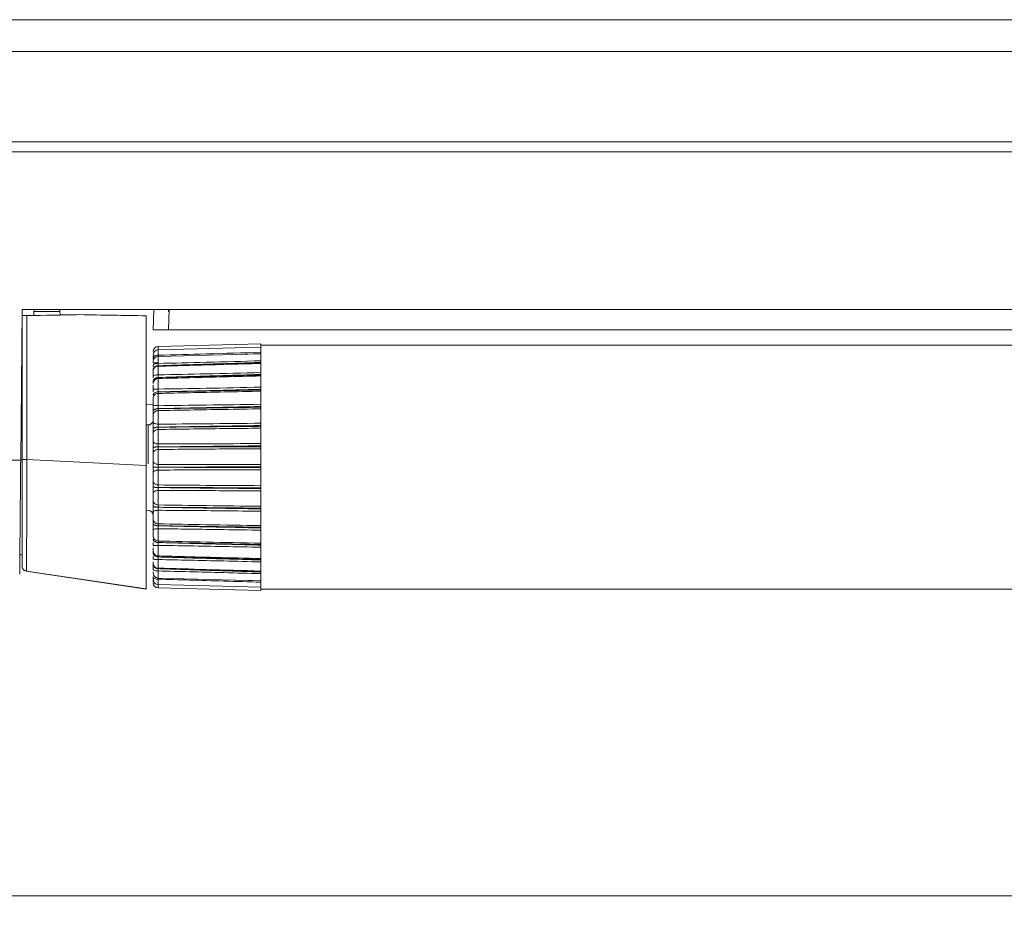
# Model space of a CAD drawing. Header units: millimetres. Extents: x 54 to 738, y 201 to 591.
# Tile 2 of 22: x 176 to 272, y 201 to 290. Entities that reach past the tile are written whole.
import ezdxf

# ---------------------------------------------------------------- set-up
doc = ezdxf.new("R2010")
doc.units = ezdxf.units.MM
doc.header["$LTSCALE"] = 3
doc.styles.add('SLDTEXTSTYLE0', font='TXT', dxfattribs={"width": 0.605})
doc.dimstyles.new('SLDDIMSTYLE4', dxfattribs={"dimtxt": 7.704956, "dimasz": 12, "dimexe": 0, "dimexo": 0.0625, "dimgap": 1.926239, "dimtad": 1, "dimdec": 0, "dimrnd": 1e-09, "dimzin": 12, "dimdsep": 46, "dimtxsty": 'SLDTEXTSTYLE0', "dimsah": 1, "dimcen": 0.09, "dimadec": 0, "dimazin": 3, "dimtfac": 1, "dimtofl": 0, "dimtmove": 0, "dimatfit": 3, "dimfxl": 1, "dimfrac": 2, "dimtolj": 1, "dimtzin": 12, "dimarcsym": 0})

# ---------------------------------------------------------------- blocks, each defined once
blk = doc.blocks.new('*D7')
at = {"color": 7, "linetype": 'Continuous', "lineweight": 0}
for p, q in [((552.367, 275.357), (552.367, 201.221)), ((104.392, 274.357), (104.392, 201.221)), ((104.392, 204.221), (552.367, 204.221))]:
    blk.add_line(p, q, dxfattribs=at)
for points in [[(104.392, 204.221), (116.392, 201.971), (116.392, 206.471)], [(552.367, 204.221), (540.367, 206.471), (540.367, 201.971)]]:
    blk.add_solid(points, dxfattribs=at)
at = {"color": 7, "linetype": 'Continuous', "lineweight": 0, "insert": (318.289, 214.453, 0.251), "char_height": 7.9375, "attachment_point": 1, "style": 'SLDTEXTSTYLE0'}
blk.add_mtext('448', dxfattribs=at)

msp = doc.modelspace()

# ---------------------------------------------------------------- linework, layer by layer
at = {"color": 7, "linetype": 'Continuous', "lineweight": 0}
for p, q in [((109.558, 290.357), (547.194, 290.357)), ((547.152, 287.215), (109.599, 287.215)), ((547.37, 278.357), (109.381, 278.357)), ((109.383, 277.357), (547.369, 277.357)), ((175.876, 261.857), (175.747, 247.056)), ((490.876, 261.857), (175.876, 261.857)), ((175.886, 261.257), (175.876, 261.857)), ((177.054, 261.677), (177.047, 261.278)), ((177.054, 261.677), (177.061, 261.857)), ((179.612, 261.677), (177.054, 261.677)), ((179.612, 261.677), (179.606, 261.857)), ((179.625, 261.323), (179.612, 261.677)), ((188.846, 261.857), (188.776, 259.857)), ((190.27, 261.857), (190.276, 261.677)), ((190.346, 261.857), (190.276, 259.857)), ((190.276, 261.857), (190.276, 261.677)), ((190.339, 261.677), (190.276, 261.677)), ((175.876, 261.257), (175.876, 247.132)), ((177.047, 261.278), (176.354, 261.266)), ((176.36, 247.123), (176.354, 261.266)), ((181.237, 261.351), (179.625, 261.323)), ((188.076, 246.529), (188.076, 261.243)), ((190.276, 259.857), (188.776, 259.857)), ((323.376, 259.857), (190.276, 259.857)), ((199.376, 258.493), (189.263, 258.228)), ((199.376, 258.163), (189.263, 257.898)), ((199.376, 258.232), (199.376, 258.493)), ((467.376, 258.357), (199.376, 258.357)), ((199.376, 258.232), (199.376, 258.163)), ((199.376, 257.753), (199.376, 258.163)), ((199.376, 257.753), (199.376, 257.503)), ((188.808, 257.368), (188.776, 257.186)), ((188.808, 257.368), (188.776, 257.186)), ((188.776, 256.987), (188.776, 257.13)), ((188.782, 256.683), (188.776, 256.647)), ((199.376, 257.513), (189.263, 257.248)), ((199.376, 257.525), (197.846, 257.473)), ((199.376, 256.927), (199.376, 257.513)), ((199.376, 256.927), (199.376, 256.562)), ((188.776, 256.234), (188.776, 256.398)), ((199.376, 256.563), (189.263, 256.298)), ((199.376, 255.78), (199.376, 256.562)), ((199.376, 255.78), (199.376, 255.31)), ((188.776, 255.133), (188.776, 255.361)), ((188.784, 254.873), (188.785, 254.72)), ((189.263, 255.077), (189.263, 254.038)), ((199.376, 254.346), (199.376, 255.31)), ((188.776, 253.774), (188.776, 254.051)), ((199.376, 254.346), (199.376, 253.787)), ((199.376, 252.67), (199.376, 253.787)), ((189.263, 253.61), (189.263, 252.407)), ((188.776, 252.55), (188.076, 252.538)), ((189.263, 251.924), (189.263, 250.592)), ((199.376, 252.67), (199.376, 252.038)), ((199.376, 250.802), (199.376, 252.038)), ((199.376, 250.802), (199.376, 250.116)), ((188.285, 250.525), (188.076, 250.522)), ((189.263, 250.068), (189.263, 248.649)), ((199.376, 248.799), (199.376, 250.116)), ((189.263, 248.099), (189.263, 246.636)), ((199.376, 248.799), (199.376, 248.08)), ((199.376, 246.722), (199.376, 248.08)), ((188.076, 246.529), (176.36, 247.123)), ((189.263, 244.614), (189.263, 246.077)), ((199.376, 246.722), (199.376, 245.991)), ((199.376, 244.634), (199.376, 245.991)), ((189.263, 244.064), (189.263, 242.646)), ((199.376, 244.634), (199.376, 243.914)), ((199.376, 242.598), (199.376, 243.914)), ((188.076, 242.119), (188.285, 242.115)), ((189.263, 242.121), (189.263, 240.79)), ((199.376, 242.598), (199.376, 241.911)), ((199.376, 240.676), (199.376, 241.911)), ((189.263, 240.306), (189.263, 239.103)), ((199.376, 240.676), (199.376, 240.043)), ((199.376, 238.927), (199.376, 240.043)), ((188.776, 238.662), (188.776, 238.942)), ((189.263, 238.675), (189.263, 237.637)), ((199.376, 238.927), (199.376, 238.367)), ((199.376, 237.403), (199.376, 238.367)), ((175.666, 237.757), (175.876, 237.757)), ((188.776, 237.352), (188.776, 237.583)), ((188.785, 237.994), (188.784, 237.84)), ((199.376, 237.403), (199.376, 236.934)), ((189.263, 236.415), (199.376, 236.15)), ((190.045, 236.361), (199.376, 236.098)), ((199.376, 236.152), (199.376, 236.934)), ((176.301, 236.147), (188.076, 234.357)), ((188.076, 234.402), (176.302, 236.149)), ((188.776, 236.001), (188.776, 235.967)), ((188.776, 235.527), (188.808, 235.346)), ((188.776, 235.527), (188.808, 235.346)), ((189.263, 235.465), (199.376, 235.2)), ((199.376, 236.152), (199.376, 235.787)), ((199.376, 235.2), (199.376, 235.787)), ((188.783, 235.206), (188.784, 235.083)), ((189.263, 234.815), (199.376, 234.551)), ((189.263, 234.485), (199.376, 234.221)), ((197.846, 235.24), (199.376, 235.188)), ((199.376, 235.211), (199.376, 234.961)), ((199.376, 234.551), (199.376, 234.961)), ((199.376, 234.551), (199.376, 234.481)), ((199.376, 234.221), (199.376, 234.481)), ((199.376, 234.357), (467.376, 234.357))]:
    msp.add_line(p, q, dxfattribs=at)
at = {"color": 18, "linetype": 'Continuous', "lineweight": 0}
for p, q in [((189.263, 258.228), (189.263, 257.898)), ((189.263, 257.898), (189.263, 257.369)), ((189.263, 257.248), (189.263, 256.557)), ((189.263, 256.298), (189.263, 255.436)), ((188.285, 246.678), (188.285, 250.525)), ((188.776, 238.087), (188.776, 238.136)), ((189.263, 237.278), (189.263, 236.415)), ((189.263, 236.156), (189.263, 235.465)), ((189.263, 235.345), (189.263, 234.815)), ((189.263, 234.815), (189.263, 234.485))]:
    msp.add_line(p, q, dxfattribs=at)
at = {"color": 7, "linetype": 'Continuous', "lineweight": 0}
for centre, start, end in [((189.276, 257.728), 91.50001, 180), ((189.276, 257.398), 91.50001, 180), ((189.276, 256.748), 91.50001, 180), ((189.276, 255.798), 91.50001, 180), ((188.276, 241.615), 0, 89), ((189.276, 236.915), 180, 268.49999), ((189.276, 235.965), 180, 268.49999), ((189.276, 235.315), 180, 268.49999), ((189.276, 234.985), 180, 268.49999)]:
    msp.add_arc(centre, 0.5, start, end, dxfattribs=at)
msp.add_ellipse((-77.108, 246.357), major_axis=(728.903, 0), ratio=0.015117, start_param=1.19664, end_param=1.197408, dxfattribs=at)
for points, knots in [([(176.354, 261.266), (176.297, 261.264), (176.235, 261.263), (176.117, 261.261), (176.061, 261.26), (175.968, 261.259), (175.932, 261.259), (175.886, 261.258), (175.876, 261.258), (175.876, 261.257)], [0, 0, 0, 0, 0.25, 0.25, 0.5, 0.5, 0.75, 0.75, 1, 1, 1, 1]), ([(189.263, 257.369), (190.838, 257.412), (194.209, 257.505), (197.58, 257.606), (199.376, 257.659)], [0, 0, 0, 0, 0.467255, 1, 1, 1, 1]), ([(188.776, 257.13), (188.776, 257.192), (188.828, 257.253), (189.008, 257.341), (189.134, 257.367), (189.263, 257.369)], [0, 0, 0, 0, 0.5, 0.5, 1, 1, 1, 1]), ([(188.776, 256.747), (188.776, 256.747), (188.776, 256.745), (188.776, 256.724), (188.776, 256.713)], [0, 0, 0, 0, 0.465572, 1, 1, 1, 1]), ([(199.376, 256.658), (198.546, 256.63), (196.867, 256.575), (194.751, 256.509), (193.058, 256.455), (191.699, 256.41), (190.442, 256.368), (189.593, 256.341), (189.258, 256.331)], [0, 0, 0, 0, 0.246137, 0.497752, 0.627413, 0.748312, 0.900649, 1, 1, 1, 1]), ([(189.258, 256.331), (189.594, 256.34), (190.442, 256.365), (191.699, 256.399), (193.057, 256.436), (194.87, 256.488), (196.986, 256.55), (198.665, 256.596), (199.376, 256.615)], [0, 0, 0, 0, 0.099375, 0.251688, 0.37256, 0.502248, 0.789161, 1, 1, 1, 1]), ([(189.263, 256.557), (190.838, 256.596), (194.209, 256.679), (197.58, 256.772), (199.376, 256.821)], [0, 0, 0, 0, 0.467255, 1, 1, 1, 1]), ([(188.776, 256.398), (188.776, 256.439), (188.828, 256.48), (189.008, 256.539), (189.134, 256.556), (189.263, 256.557)], [0, 0, 0, 0, 0.5, 0.5, 1, 1, 1, 1]), ([(188.776, 255.899), (188.777, 255.919), (188.779, 255.961), (188.795, 256.021), (188.82, 256.078), (188.852, 256.13), (188.891, 256.175), (188.933, 256.214), (188.976, 256.245), (189.019, 256.27), (189.061, 256.29), (189.1, 256.304), (189.136, 256.314), (189.168, 256.321), (189.196, 256.326), (189.221, 256.329), (189.241, 256.33), (189.253, 256.331), (189.258, 256.331)], [0, 0, 0, 0, 0.094587, 0.188575, 0.280613, 0.369452, 0.454021, 0.533478, 0.607224, 0.674891, 0.736308, 0.791462, 0.840454, 0.883458, 0.920688, 0.952375, 0.978744, 1, 1, 1, 1]), ([(188.776, 255.361), (188.776, 255.384), (188.776, 255.43), (188.776, 255.495), (188.776, 255.566), (188.776, 255.64), (188.776, 255.708), (188.776, 255.76), (188.776, 255.791), (188.776, 255.803), (188.776, 255.793), (188.776, 255.788)], [0, 0, 0, 0, 0.08423, 0.167118, 0.250109, 0.373657, 0.500084, 0.623629, 0.750056, 0.87286, 1, 1, 1, 1]), ([(199.376, 256.562), (198.155, 256.528), (195.811, 256.464), (192.44, 256.369), (190.289, 256.308), (189.263, 256.278)], [0, 0, 0, 0, 0.362126, 0.695459, 1, 1, 1, 1]), ([(189.263, 255.436), (190.838, 255.468), (194.209, 255.539), (197.58, 255.621), (199.376, 255.665)], [0, 0, 0, 0, 0.467255, 1, 1, 1, 1]), ([(188.776, 255.361), (188.776, 255.381), (188.828, 255.399), (189.008, 255.427), (189.134, 255.435), (189.263, 255.436)], [0, 0, 0, 0, 0.5, 0.5, 1, 1, 1, 1]), ([(188.776, 254.797), (188.777, 254.816), (188.779, 254.852), (188.795, 254.906), (188.82, 254.956), (188.852, 255.002), (188.891, 255.042), (188.933, 255.076), (188.976, 255.104), (189.019, 255.126), (189.061, 255.143), (189.1, 255.156), (189.136, 255.165), (189.168, 255.171), (189.196, 255.175), (189.221, 255.177), (189.241, 255.179), (189.253, 255.179), (189.258, 255.179)], [0, 0, 0, 0, 0.09462, 0.188639, 0.280704, 0.369566, 0.454153, 0.533622, 0.607375, 0.675042, 0.736455, 0.7916, 0.840578, 0.883563, 0.920772, 0.952435, 0.978775, 1, 1, 1, 1]), ([(189.263, 255.077), (189.134, 255.073), (189.008, 255.018), (188.828, 254.834), (188.776, 254.706), (188.776, 254.577)], [0, 0, 0, 0, 0.5, 0.5, 1, 1, 1, 1]), ([(188.784, 254.667), (188.79, 254.697), (188.803, 254.755), (188.835, 254.838), (188.85, 254.878)], [0, 0, 0, 0, 0.517002, 1, 1, 1, 1]), ([(188.809, 254.769), (188.831, 254.813), (188.875, 254.902), (188.988, 255.002), (189.12, 255.068), (189.215, 255.078), (189.261, 255.083)], [0, 0, 0, 0, 0.255256, 0.514375, 0.765847, 1, 1, 1, 1]), ([(199.376, 255.477), (198.546, 255.452), (196.867, 255.401), (194.751, 255.341), (193.058, 255.293), (191.699, 255.252), (190.442, 255.213), (189.593, 255.189), (189.258, 255.179)], [0, 0, 0, 0, 0.2461371, 0.4977521, 0.6274129, 0.7483117, 0.9006491, 1, 1, 1, 1]), ([(189.258, 255.179), (189.594, 255.188), (190.442, 255.209), (191.699, 255.237), (193.057, 255.268), (194.87, 255.314), (196.986, 255.368), (198.665, 255.406), (199.376, 255.423)], [0, 0, 0, 0, 0.099375, 0.251688, 0.37256, 0.502248, 0.789161, 1, 1, 1, 1]), ([(199.376, 255.331), (198.153, 255.302), (195.807, 255.246), (192.436, 255.16), (190.287, 255.104), (189.263, 255.077)], [0, 0, 0, 0, 0.362692, 0.696025, 1, 1, 1, 1]), ([(188.776, 254.051), (188.776, 254.12), (188.776, 254.224), (188.776, 254.344), (188.776, 254.393), (188.776, 254.415)], [0, 0, 0, 0, 0.5171147, 0.7740443, 1, 1, 1, 1]), ([(188.776, 254.051), (188.776, 254.048), (188.828, 254.044), (189.008, 254.04), (189.134, 254.038), (189.263, 254.038)], [0, 0, 0, 0, 0.5, 0.5, 1, 1, 1, 1]), ([(188.776, 253.439), (188.776, 253.476), (188.786, 253.515), (188.833, 253.593), (188.869, 253.631), (188.963, 253.693), (189.02, 253.718), (189.139, 253.751), (189.201, 253.759), (189.258, 253.76)], [0, 0, 0, 0, 0.25, 0.25, 0.5, 0.5, 0.75, 0.75, 1, 1, 1, 1]), ([(199.376, 254.019), (198.546, 253.997), (196.867, 253.953), (194.751, 253.901), (193.058, 253.86), (191.699, 253.823), (190.442, 253.788), (189.593, 253.768), (189.258, 253.76)], [0, 0, 0, 0, 0.246137, 0.4977521, 0.6274128, 0.7483117, 0.9006497, 1, 1, 1, 1]), ([(189.258, 253.76), (189.594, 253.767), (190.442, 253.784), (191.699, 253.806), (193.057, 253.83), (194.87, 253.867), (196.986, 253.911), (198.665, 253.942), (199.376, 253.954)], [0, 0, 0, 0, 0.099376, 0.251688, 0.372559, 0.502248, 0.789158, 1, 1, 1, 1]), ([(189.263, 254.038), (190.838, 254.064), (194.209, 254.12), (197.58, 254.189), (199.376, 254.226)], [0, 0, 0, 0, 0.467255, 1, 1, 1, 1]), ([(199.376, 253.829), (198.155, 253.804), (195.811, 253.757), (192.44, 253.684), (190.289, 253.634), (189.263, 253.61)], [0, 0, 0, 0, 0.3621382, 0.6954711, 1, 1, 1, 1]), ([(188.776, 253.116), (188.776, 253.173), (188.786, 253.235), (188.834, 253.355), (188.87, 253.413), (188.965, 253.509), (189.022, 253.547), (189.142, 253.597), (189.205, 253.609), (189.263, 253.61)], [0, 0, 0, 0, 0.25, 0.25, 0.5, 0.5, 0.75, 0.75, 1, 1, 1, 1]), ([(188.776, 252.507), (188.776, 252.53), (188.776, 252.575), (188.776, 252.645), (188.776, 252.725), (188.776, 252.813), (188.776, 252.904), (188.776, 252.984), (188.776, 253.047), (188.776, 253.094), (188.776, 253.109), (188.776, 253.116)], [0, 0, 0, 0, 0.0842295, 0.1671176, 0.250109, 0.3736567, 0.5000838, 0.623629, 0.7500562, 0.8728601, 1, 1, 1, 1]), ([(188.776, 252.507), (188.776, 252.481), (188.828, 252.456), (189.008, 252.419), (189.134, 252.408), (189.263, 252.407)], [0, 0, 0, 0, 0.5, 0.5, 1, 1, 1, 1]), ([(188.776, 251.867), (188.776, 251.892), (188.776, 251.941), (188.776, 252.019), (188.776, 252.099), (188.776, 252.207), (188.776, 252.345), (188.776, 252.452), (188.776, 252.507)], [0, 0, 0, 0, 0.1270051, 0.2535006, 0.3805958, 0.5093844, 0.7529534, 1, 1, 1, 1]), ([(188.776, 251.867), (188.777, 251.879), (188.779, 251.902), (188.795, 251.936), (188.82, 251.969), (188.852, 251.999), (188.891, 252.025), (188.933, 252.048), (188.976, 252.066), (189.019, 252.08), (189.061, 252.092), (189.1, 252.1), (189.136, 252.106), (189.168, 252.11), (189.196, 252.112), (189.221, 252.114), (189.241, 252.115), (189.253, 252.115), (189.258, 252.115)], [0, 0, 0, 0, 0.094587, 0.188575, 0.280613, 0.369452, 0.454021, 0.533478, 0.607224, 0.674891, 0.736308, 0.791462, 0.840454, 0.883458, 0.920688, 0.952375, 0.978744, 1, 1, 1, 1]), ([(188.776, 251.45), (188.776, 251.505), (188.786, 251.564), (188.834, 251.679), (188.87, 251.734), (188.965, 251.826), (189.022, 251.863), (189.142, 251.911), (189.205, 251.922), (189.263, 251.924)], [0, 0, 0, 0, 0.25, 0.25, 0.5, 0.5, 0.75, 0.75, 1, 1, 1, 1]), ([(188.776, 251.45), (188.776, 251.459), (188.776, 251.478), (188.776, 251.514), (188.776, 251.556), (188.776, 251.623), (188.776, 251.722), (188.776, 251.819), (188.776, 251.867)], [0, 0, 0, 0, 0.122655, 0.244043, 0.365135, 0.486907, 0.743816, 1, 1, 1, 1]), ([(199.376, 252.328), (198.546, 252.31), (196.867, 252.273), (194.751, 252.232), (193.058, 252.198), (191.699, 252.168), (190.442, 252.138), (189.593, 252.122), (189.258, 252.115)], [0, 0, 0, 0, 0.246137, 0.497752, 0.627413, 0.748312, 0.900649, 1, 1, 1, 1]), ([(189.258, 252.115), (189.594, 252.12), (190.442, 252.133), (191.699, 252.148), (193.057, 252.165), (194.87, 252.192), (196.986, 252.225), (198.665, 252.246), (199.376, 252.255)], [0, 0, 0, 0, 0.0993752, 0.2516883, 0.3725596, 0.5022478, 0.7891606, 1, 1, 1, 1]), ([(189.263, 252.407), (190.838, 252.426), (194.209, 252.465), (197.58, 252.519), (199.376, 252.548)], [0, 0, 0, 0, 0.467255, 1, 1, 1, 1]), ([(199.376, 252.099), (198.155, 252.08), (195.811, 252.043), (192.44, 251.984), (190.289, 251.943), (189.263, 251.924)], [0, 0, 0, 0, 0.362147, 0.69548, 1, 1, 1, 1]), ([(188.285, 250.525), (188.311, 250.526), (188.362, 250.53), (188.437, 250.549), (188.507, 250.579), (188.572, 250.621), (188.66, 250.699), (188.755, 250.833), (188.769, 250.965), (188.776, 251.031)], [0, 0, 0, 0, 0.10102, 0.198644, 0.295317, 0.393557, 0.495765, 0.746334, 1, 1, 1, 1]), ([(188.776, 250.775), (188.776, 250.798), (188.776, 250.841), (188.776, 250.91), (188.776, 250.99), (188.776, 251.082), (188.776, 251.181), (188.776, 251.271), (188.776, 251.348), (188.776, 251.41), (188.776, 251.436), (188.776, 251.45)], [0, 0, 0, 0, 0.0842295, 0.1671176, 0.250109, 0.3736567, 0.5000838, 0.623629, 0.7500562, 0.8728601, 1, 1, 1, 1]), ([(188.776, 250.775), (188.776, 250.728), (188.828, 250.681), (189.008, 250.614), (189.134, 250.594), (189.263, 250.592)], [0, 0, 0, 0, 0.5, 0.5, 1, 1, 1, 1]), ([(188.776, 250.127), (188.776, 250.153), (188.776, 250.206), (188.776, 250.289), (188.776, 250.373), (188.776, 250.483), (188.776, 250.62), (188.776, 250.724), (188.776, 250.775)], [0, 0, 0, 0, 0.1270051, 0.2535006, 0.3805958, 0.5093844, 0.7529534, 1, 1, 1, 1]), ([(188.776, 250.127), (188.777, 250.135), (188.779, 250.15), (188.795, 250.173), (188.82, 250.196), (188.852, 250.216), (188.891, 250.234), (188.933, 250.249), (188.976, 250.262), (189.019, 250.272), (189.061, 250.28), (189.1, 250.285), (189.136, 250.289), (189.168, 250.292), (189.196, 250.294), (189.221, 250.295), (189.241, 250.295), (189.253, 250.296), (189.258, 250.296)], [0, 0, 0, 0, 0.094587, 0.188575, 0.280613, 0.369452, 0.454021, 0.533478, 0.607224, 0.674891, 0.736308, 0.791462, 0.840454, 0.883458, 0.920688, 0.952375, 0.978744, 1, 1, 1, 1]), ([(188.776, 249.628), (188.776, 249.642), (188.776, 249.67), (188.776, 249.718), (188.776, 249.772), (188.776, 249.853), (188.776, 249.968), (188.776, 250.074), (188.776, 250.127)], [0, 0, 0, 0, 0.122655, 0.244043, 0.365135, 0.486907, 0.743816, 1, 1, 1, 1]), ([(188.776, 249.628), (188.776, 249.68), (188.786, 249.735), (188.834, 249.841), (188.87, 249.892), (188.965, 249.978), (189.022, 250.011), (189.142, 250.056), (189.205, 250.066), (189.263, 250.068)], [0, 0, 0, 0, 0.25, 0.25, 0.5, 0.5, 0.75, 0.75, 1, 1, 1, 1]), ([(199.376, 250.456), (198.546, 250.442), (196.867, 250.414), (194.751, 250.384), (193.058, 250.359), (191.699, 250.336), (190.442, 250.312), (189.593, 250.3), (189.258, 250.296)], [0, 0, 0, 0, 0.246137, 0.497752, 0.627413, 0.748312, 0.900649, 1, 1, 1, 1]), ([(189.258, 250.296), (189.594, 250.299), (190.442, 250.307), (191.699, 250.314), (193.057, 250.323), (194.87, 250.34), (196.986, 250.361), (198.665, 250.372), (199.376, 250.377)], [0, 0, 0, 0, 0.099375, 0.251688, 0.37256, 0.502248, 0.789161, 1, 1, 1, 1]), ([(189.263, 250.592), (190.838, 250.603), (194.209, 250.625), (197.58, 250.662), (199.376, 250.682)], [0, 0, 0, 0, 0.467255, 1, 1, 1, 1]), ([(199.376, 250.194), (198.155, 250.181), (195.811, 250.157), (192.44, 250.114), (190.289, 250.083), (189.263, 250.068)], [0, 0, 0, 0, 0.362148, 0.695481, 1, 1, 1, 1]), ([(188.776, 248.91), (188.776, 248.93), (188.776, 248.971), (188.776, 249.037), (188.776, 249.115), (188.776, 249.208), (188.776, 249.311), (188.776, 249.409), (188.776, 249.496), (188.776, 249.573), (188.776, 249.61), (188.776, 249.628)], [0, 0, 0, 0, 0.08423, 0.167118, 0.250109, 0.373657, 0.500084, 0.623629, 0.750056, 0.87286, 1, 1, 1, 1]), ([(188.776, 248.91), (188.776, 248.843), (188.828, 248.776), (189.008, 248.68), (189.134, 248.651), (189.263, 248.649)], [0, 0, 0, 0, 0.5, 0.5, 1, 1, 1, 1]), ([(188.776, 248.272), (188.776, 248.3), (188.776, 248.355), (188.776, 248.439), (188.776, 248.524), (188.776, 248.633), (188.776, 248.766), (188.776, 248.862), (188.776, 248.91)], [0, 0, 0, 0, 0.127005, 0.253501, 0.380596, 0.509384, 0.752953, 1, 1, 1, 1]), ([(189.258, 248.357), (189.235, 248.356), (189.187, 248.355), (189.115, 248.352), (189.044, 248.347), (188.976, 248.34), (188.897, 248.328), (188.827, 248.311), (188.783, 248.29), (188.778, 248.277), (188.776, 248.272)], [0, 0, 0, 0, 0.091267, 0.187841, 0.289038, 0.39389, 0.501172, 0.695427, 0.862275, 1, 1, 1, 1]), ([(188.776, 247.708), (188.776, 247.726), (188.776, 247.761), (188.776, 247.82), (188.776, 247.883), (188.776, 247.976), (188.776, 248.104), (188.776, 248.216), (188.776, 248.272)], [0, 0, 0, 0, 0.122655, 0.244043, 0.365135, 0.486907, 0.743816, 1, 1, 1, 1]), ([(189.263, 248.099), (189.134, 248.096), (189.008, 248.053), (188.828, 247.909), (188.776, 247.809), (188.776, 247.708)], [0, 0, 0, 0, 0.5, 0.5, 1, 1, 1, 1]), ([(199.376, 248.459), (198.546, 248.45), (196.867, 248.431), (194.751, 248.413), (193.058, 248.399), (191.699, 248.383), (190.442, 248.366), (189.593, 248.359), (189.258, 248.357)], [0, 0, 0, 0, 0.246137, 0.497752, 0.627413, 0.748312, 0.900649, 1, 1, 1, 1]), ([(189.258, 248.357), (189.594, 248.358), (190.442, 248.361), (191.699, 248.36), (193.057, 248.361), (194.87, 248.367), (196.986, 248.375), (198.665, 248.376), (199.376, 248.376)], [0, 0, 0, 0, 0.099375, 0.251688, 0.37256, 0.502248, 0.789161, 1, 1, 1, 1]), ([(189.263, 248.649), (190.838, 248.651), (194.209, 248.655), (197.58, 248.674), (199.376, 248.685)], [0, 0, 0, 0, 0.467255, 1, 1, 1, 1]), ([(199.376, 248.173), (198.155, 248.167), (195.811, 248.155), (192.439, 248.13), (190.289, 248.109), (189.263, 248.099)], [0, 0, 0, 0, 0.362163, 0.695496, 1, 1, 1, 1]), ([(175.747, 247.056), (172.992, 247.056), (167.482, 247.056), (161.719, 247.054), (158.456, 247.055), (157.772, 247.058), (157.044, 247.057), (156.13, 247.053), (155.171, 247.05), (154.327, 247.058), (153.565, 247.066), (152.667, 247.067), (151.829, 247.022), (151.149, 246.962), (150.658, 246.907), (150.136, 246.829), (148.621, 246.553), (144.646, 245.412), (140.068, 243.326), (135.779, 241.772), (133.645, 241.191), (132.165, 240.917), (131.177, 240.791), (130.447, 240.74), (129.985, 240.728), (129.765, 240.726), (129.676, 240.726)], [0, 0, 0, 0, 0.175557, 0.351114, 0.367311, 0.383507, 0.394674, 0.41371, 0.441733, 0.455813, 0.467527, 0.490273, 0.513014, 0.520962, 0.533797, 0.544489, 0.55461, 0.631918, 0.807076, 0.874682, 0.922473, 0.94778, 0.970555, 0.985959, 0.994356, 1, 1, 1, 1]), ([(175.747, 247.056), (175.746, 246.95), (175.744, 246.738), (175.741, 246.421), (175.738, 246.106), (175.736, 245.791), (175.733, 245.478), (175.73, 245.165), (175.725, 244.596), (175.718, 243.779), (175.709, 242.741), (175.7, 241.745), (175.689, 240.489), (175.677, 239.067), (175.667, 237.904), (175.66, 237.154), (175.656, 236.687), (175.653, 236.318), (175.651, 236.097), (175.65, 235.973), (175.649, 235.906), (175.649, 235.864), (175.649, 235.859), (175.649, 235.857)], [0, 0, 0, 0, 0.017911, 0.035787, 0.053641, 0.071487, 0.089339, 0.10721, 0.125115, 0.1876, 0.250109, 0.312598, 0.375105, 0.500036, 0.624942, 0.68741, 0.749922, 0.812392, 0.874902, 0.906196, 0.937429, 0.968672, 1, 1, 1, 1]), ([(176.36, 247.123), (176.302, 247.123), (176.24, 247.124), (176.12, 247.124), (176.063, 247.125), (175.97, 247.127), (175.933, 247.128), (175.886, 247.13), (175.876, 247.131), (175.876, 247.132)], [0, 0, 0, 0, 0.25, 0.25, 0.5, 0.5, 0.75, 0.75, 1, 1, 1, 1]), ([(175.876, 247.132), (175.876, 245.755), (175.876, 244.383), (175.876, 241.851), (175.876, 240.692), (175.876, 238.756), (175.876, 237.981), (175.876, 236.928), (175.876, 236.651), (175.876, 236.643)], [0, 0, 0, 0, 0.25, 0.25, 0.5, 0.5, 0.75, 0.75, 1, 1, 1, 1]), ([(176.302, 236.149), (176.303, 236.15), (176.304, 236.153), (176.306, 236.18), (176.308, 236.259), (176.312, 236.436), (176.316, 236.767), (176.321, 237.321), (176.328, 238.169), (176.333, 239.107), (176.337, 239.967), (176.34, 240.601), (176.343, 241.254), (176.345, 241.918), (176.348, 242.59), (176.35, 243.263), (176.352, 243.933), (176.354, 244.596), (176.355, 245.249), (176.357, 245.889), (176.358, 246.512), (176.359, 246.922), (176.36, 247.123)], [0, 0, 0, 0, 0.015938, 0.045183, 0.087727, 0.143571, 0.212704, 0.295126, 0.390828, 0.499802, 0.548197, 0.59537, 0.641326, 0.686059, 0.729571, 0.771866, 0.812938, 0.852789, 0.891424, 0.928835, 0.965027, 1, 1, 1, 1]), ([(188.776, 247.708), (188.776, 247.62), (188.776, 247.491), (188.776, 247.211), (188.776, 247.072), (188.776, 246.967)], [0, 0, 0, 0, 0.5, 0.5, 1, 1, 1, 1]), ([(188.776, 246.967), (188.776, 246.882), (188.828, 246.797), (189.008, 246.675), (189.134, 246.638), (189.263, 246.636)], [0, 0, 0, 0, 0.5, 0.5, 1, 1, 1, 1]), ([(188.776, 246.967), (188.776, 246.942), (188.776, 246.89), (188.776, 246.802), (188.776, 246.704), (188.776, 246.596), (188.776, 246.478), (188.776, 246.397), (188.776, 246.355)], [0, 0, 0, 0, 0.146473, 0.300985, 0.463544, 0.634202, 0.813012, 1, 1, 1, 1]), ([(188.776, 246.355), (188.777, 246.356), (188.778, 246.356), (188.791, 246.356), (188.817, 246.357), (188.857, 246.357), (188.933, 246.357), (189.045, 246.357), (189.168, 246.357), (189.234, 246.357), (189.258, 246.357)], [0, 0, 0, 0, 0.078758, 0.168183, 0.268509, 0.379446, 0.499983, 0.740847, 0.905511, 1, 1, 1, 1]), ([(188.776, 245.746), (188.776, 245.767), (188.776, 245.809), (188.776, 245.877), (188.776, 245.949), (188.776, 246.05), (188.776, 246.186), (188.776, 246.299), (188.776, 246.355)], [0, 0, 0, 0, 0.123361, 0.245545, 0.367533, 0.49031, 0.745047, 1, 1, 1, 1]), ([(188.776, 245.746), (188.776, 245.785), (188.786, 245.826), (188.834, 245.907), (188.87, 245.945), (188.965, 246.01), (189.022, 246.035), (189.142, 246.068), (189.205, 246.076), (189.263, 246.077)], [0, 0, 0, 0, 0.25, 0.25, 0.5, 0.5, 0.75, 0.75, 1, 1, 1, 1]), ([(199.376, 246.399), (198.423, 246.394), (196.744, 246.384), (194.681, 246.38), (193.11, 246.377), (191.751, 246.368), (190.442, 246.359), (189.594, 246.357), (189.258, 246.357)], [0, 0, 0, 0, 0.282588, 0.497752, 0.611903, 0.748312, 0.900595, 1, 1, 1, 1]), ([(189.258, 246.357), (189.594, 246.356), (190.442, 246.354), (191.699, 246.345), (193.057, 246.338), (194.744, 246.333), (196.86, 246.329), (198.538, 246.319), (199.376, 246.315)], [0, 0, 0, 0, 0.099394, 0.251688, 0.372551, 0.502248, 0.751683, 1, 1, 1, 1]), ([(189.263, 246.636), (190.837, 246.629), (194.208, 246.615), (197.579, 246.616), (199.376, 246.616)], [0, 0, 0, 0, 0.466884, 1, 1, 1, 1]), ([(199.376, 246.097), (198.154, 246.098), (195.809, 246.099), (192.438, 246.091), (190.288, 246.082), (189.263, 246.077)], [0, 0, 0, 0, 0.3624406, 0.6957735, 1, 1, 1, 1]), ([(188.776, 245.005), (188.776, 245.021), (188.776, 245.051), (188.776, 245.105), (188.776, 245.173), (188.776, 245.259), (188.776, 245.361), (188.776, 245.466), (188.776, 245.567), (188.776, 245.664), (188.776, 245.719), (188.776, 245.746)], [0, 0, 0, 0, 0.08423, 0.167118, 0.250109, 0.373657, 0.500084, 0.623629, 0.750056, 0.87286, 1, 1, 1, 1]), ([(188.776, 245.005), (188.776, 244.905), (188.828, 244.805), (189.008, 244.66), (189.134, 244.617), (189.263, 244.614)], [0, 0, 0, 0, 0.5, 0.5, 1, 1, 1, 1]), ([(188.776, 244.446), (188.776, 244.473), (188.776, 244.528), (188.776, 244.609), (188.776, 244.687), (188.776, 244.784), (188.776, 244.897), (188.776, 244.969), (188.776, 245.005)], [0, 0, 0, 0, 0.127005, 0.253501, 0.380596, 0.509384, 0.752953, 1, 1, 1, 1]), ([(188.776, 244.446), (188.777, 244.441), (188.779, 244.432), (188.795, 244.419), (188.82, 244.407), (188.852, 244.396), (188.891, 244.387), (188.933, 244.38), (188.976, 244.374), (189.019, 244.369), (189.061, 244.365), (189.1, 244.362), (189.136, 244.36), (189.168, 244.359), (189.196, 244.358), (189.221, 244.357), (189.241, 244.357), (189.253, 244.357), (189.258, 244.357)], [0, 0, 0, 0, 0.0945873, 0.1885752, 0.2806132, 0.3694518, 0.4540207, 0.5334779, 0.6072241, 0.6748908, 0.736308, 0.7914624, 0.8404542, 0.8834577, 0.9206881, 0.952375, 0.9787436, 1, 1, 1, 1]), ([(188.776, 243.803), (188.776, 243.827), (188.776, 243.874), (188.776, 243.949), (188.776, 244.026), (188.776, 244.134), (188.776, 244.276), (188.776, 244.389), (188.776, 244.446)], [0, 0, 0, 0, 0.122655, 0.244043, 0.365135, 0.486907, 0.743816, 1, 1, 1, 1]), ([(188.776, 243.803), (188.776, 243.834), (188.786, 243.866), (188.834, 243.93), (188.87, 243.96), (188.965, 244.011), (189.022, 244.031), (189.142, 244.057), (189.205, 244.064), (189.263, 244.064)], [0, 0, 0, 0, 0.25, 0.25, 0.5, 0.5, 0.75, 0.75, 1, 1, 1, 1]), ([(199.376, 244.337), (198.423, 244.338), (196.744, 244.339), (194.681, 244.347), (193.11, 244.353), (191.751, 244.353), (190.442, 244.352), (189.594, 244.356), (189.258, 244.357)], [0, 0, 0, 0, 0.282582, 0.497752, 0.611902, 0.748312, 0.900593, 1, 1, 1, 1]), ([(189.258, 244.357), (189.594, 244.354), (190.442, 244.347), (191.699, 244.331), (193.057, 244.315), (194.744, 244.3), (196.86, 244.284), (198.538, 244.264), (199.376, 244.254)], [0, 0, 0, 0, 0.099392, 0.251688, 0.372552, 0.502248, 0.751683, 1, 1, 1, 1]), ([(189.263, 244.614), (190.837, 244.599), (194.208, 244.567), (197.579, 244.55), (199.376, 244.54)], [0, 0, 0, 0, 0.467036, 1, 1, 1, 1]), ([(199.376, 244.029), (198.154, 244.036), (195.809, 244.05), (192.438, 244.061), (190.288, 244.063), (189.263, 244.064)], [0, 0, 0, 0, 0.362441, 0.695774, 1, 1, 1, 1]), ([(188.776, 243.085), (188.776, 243.097), (188.776, 243.121), (188.776, 243.166), (188.776, 243.225), (188.776, 243.304), (188.776, 243.401), (188.776, 243.505), (188.776, 243.608), (188.776, 243.711), (188.776, 243.772), (188.776, 243.803)], [0, 0, 0, 0, 0.08423, 0.167118, 0.250109, 0.373657, 0.500084, 0.623629, 0.750056, 0.87286, 1, 1, 1, 1]), ([(188.776, 243.085), (188.776, 242.972), (188.828, 242.859), (189.008, 242.697), (189.134, 242.649), (189.263, 242.646)], [0, 0, 0, 0, 0.5, 0.5, 1, 1, 1, 1]), ([(188.776, 242.591), (188.776, 242.617), (188.776, 242.669), (188.776, 242.744), (188.776, 242.815), (188.776, 242.902), (188.776, 242.999), (188.776, 243.056), (188.776, 243.085)], [0, 0, 0, 0, 0.127005, 0.253501, 0.380596, 0.509384, 0.752953, 1, 1, 1, 1]), ([(188.776, 242.591), (188.777, 242.582), (188.779, 242.565), (188.795, 242.54), (188.82, 242.517), (188.852, 242.496), (188.891, 242.478), (188.933, 242.463), (188.976, 242.451), (189.019, 242.441), (189.061, 242.434), (189.1, 242.428), (189.136, 242.424), (189.168, 242.421), (189.196, 242.42), (189.221, 242.418), (189.241, 242.418), (189.253, 242.418), (189.258, 242.418)], [0, 0, 0, 0, 0.094587, 0.188575, 0.280613, 0.369452, 0.454021, 0.533478, 0.607224, 0.674891, 0.736308, 0.791462, 0.840454, 0.883458, 0.920688, 0.952375, 0.978744, 1, 1, 1, 1]), ([(188.776, 241.938), (188.776, 241.964), (188.776, 242.015), (188.776, 242.094), (188.776, 242.174), (188.776, 242.285), (188.776, 242.427), (188.776, 242.536), (188.776, 242.591)], [0, 0, 0, 0, 0.122655, 0.244043, 0.365135, 0.486907, 0.743816, 1, 1, 1, 1]), ([(188.776, 241.938), (188.776, 241.959), (188.786, 241.982), (188.834, 242.027), (188.87, 242.048), (188.965, 242.083), (189.022, 242.098), (189.142, 242.116), (189.205, 242.12), (189.263, 242.121)], [0, 0, 0, 0, 0.25, 0.25, 0.5, 0.5, 0.75, 0.75, 1, 1, 1, 1]), ([(199.376, 242.336), (198.423, 242.343), (196.744, 242.354), (194.681, 242.375), (193.11, 242.391), (191.751, 242.399), (190.442, 242.406), (189.594, 242.414), (189.258, 242.418)], [0, 0, 0, 0, 0.282582, 0.497752, 0.611902, 0.748312, 0.900593, 1, 1, 1, 1]), ([(189.258, 242.418), (189.594, 242.413), (190.442, 242.401), (191.699, 242.378), (193.057, 242.354), (194.744, 242.33), (196.86, 242.301), (198.538, 242.272), (199.376, 242.257)], [0, 0, 0, 0, 0.099392, 0.251688, 0.372552, 0.502248, 0.751683, 1, 1, 1, 1]), ([(189.263, 242.646), (190.837, 242.623), (194.208, 242.574), (197.579, 242.538), (199.376, 242.519)], [0, 0, 0, 0, 0.467006, 1, 1, 1, 1]), ([(199.376, 242.031), (198.154, 242.045), (195.809, 242.071), (192.438, 242.101), (190.288, 242.114), (189.263, 242.121)], [0, 0, 0, 0, 0.3624407, 0.6957736, 1, 1, 1, 1]), ([(188.776, 241.264), (188.776, 241.272), (188.776, 241.289), (188.776, 241.324), (188.776, 241.373), (188.776, 241.442), (188.776, 241.531), (188.776, 241.63), (188.776, 241.733), (188.776, 241.838), (188.776, 241.904), (188.776, 241.938)], [0, 0, 0, 0, 0.08423, 0.167118, 0.250109, 0.373657, 0.500084, 0.623629, 0.750056, 0.87286, 1, 1, 1, 1]), ([(188.776, 241.264), (188.776, 241.142), (188.828, 241.02), (189.008, 240.846), (189.134, 240.793), (189.263, 240.79)], [0, 0, 0, 0, 0.5, 0.5, 1, 1, 1, 1]), ([(188.776, 240.85), (188.776, 240.874), (188.776, 240.922), (188.776, 240.989), (188.776, 241.051), (188.776, 241.125), (188.776, 241.204), (188.776, 241.244), (188.776, 241.264)], [0, 0, 0, 0, 0.127005, 0.253501, 0.380596, 0.509384, 0.752953, 1, 1, 1, 1]), ([(188.776, 240.85), (188.777, 240.838), (188.779, 240.813), (188.795, 240.777), (188.82, 240.743), (188.852, 240.713), (188.891, 240.687), (188.933, 240.665), (188.976, 240.647), (189.019, 240.633), (189.061, 240.622), (189.1, 240.614), (189.136, 240.608), (189.168, 240.604), (189.196, 240.601), (189.221, 240.599), (189.241, 240.598), (189.253, 240.598), (189.258, 240.598)], [0, 0, 0, 0, 0.094587, 0.188575, 0.280613, 0.369452, 0.454021, 0.533478, 0.607224, 0.674891, 0.736308, 0.791462, 0.840454, 0.883458, 0.920688, 0.952375, 0.978744, 1, 1, 1, 1]), ([(188.776, 240.207), (188.776, 240.234), (188.776, 240.287), (188.776, 240.368), (188.776, 240.45), (188.776, 240.56), (188.776, 240.699), (188.776, 240.8), (188.776, 240.85)], [0, 0, 0, 0, 0.122655, 0.244043, 0.365135, 0.486907, 0.743816, 1, 1, 1, 1]), ([(188.776, 240.207), (188.776, 240.218), (188.786, 240.231), (188.834, 240.255), (188.87, 240.267), (188.965, 240.286), (189.022, 240.294), (189.142, 240.304), (189.205, 240.306), (189.263, 240.306)], [0, 0, 0, 0, 0.25, 0.25, 0.5, 0.5, 0.75, 0.75, 1, 1, 1, 1]), ([(188.776, 239.597), (188.776, 239.602), (188.776, 239.611), (188.776, 239.635), (188.776, 239.672), (188.776, 239.729), (188.776, 239.808), (188.776, 239.899), (188.776, 239.998), (188.776, 240.103), (188.776, 240.172), (188.776, 240.207)], [0, 0, 0, 0, 0.08423, 0.167118, 0.250109, 0.373657, 0.500084, 0.623629, 0.750056, 0.87286, 1, 1, 1, 1]), ([(199.376, 240.458), (198.423, 240.47), (196.744, 240.491), (194.681, 240.524), (193.11, 240.548), (191.751, 240.565), (190.442, 240.58), (189.594, 240.593), (189.258, 240.598)], [0, 0, 0, 0, 0.282582, 0.497752, 0.611902, 0.748312, 0.900593, 1, 1, 1, 1]), ([(189.258, 240.598), (189.594, 240.592), (190.442, 240.575), (191.699, 240.546), (193.057, 240.515), (194.744, 240.482), (196.86, 240.442), (198.538, 240.404), (199.376, 240.385)], [0, 0, 0, 0, 0.099392, 0.251688, 0.372552, 0.502248, 0.751683, 1, 1, 1, 1]), ([(189.263, 240.79), (190.837, 240.76), (194.208, 240.696), (197.579, 240.643), (199.376, 240.615)], [0, 0, 0, 0, 0.466996, 1, 1, 1, 1]), ([(199.376, 240.165), (198.154, 240.185), (195.809, 240.223), (192.438, 240.27), (190.288, 240.294), (189.263, 240.306)], [0, 0, 0, 0, 0.362441, 0.695774, 1, 1, 1, 1]), ([(188.776, 239.597), (188.776, 239.47), (188.828, 239.344), (189.008, 239.161), (189.134, 239.106), (189.263, 239.103)], [0, 0, 0, 0, 0.5, 0.5, 1, 1, 1, 1]), ([(188.776, 239.277), (188.777, 239.261), (188.779, 239.229), (188.795, 239.183), (188.82, 239.14), (188.852, 239.102), (188.891, 239.068), (188.933, 239.04), (188.976, 239.017), (189.019, 238.998), (189.061, 238.984), (189.1, 238.974), (189.136, 238.966), (189.168, 238.961), (189.196, 238.957), (189.221, 238.955), (189.241, 238.954), (189.253, 238.954), (189.258, 238.954)], [0, 0, 0, 0, 0.09462, 0.188639, 0.280704, 0.369566, 0.454153, 0.533622, 0.607374, 0.675042, 0.736455, 0.7916, 0.840578, 0.883563, 0.920772, 0.952435, 0.978775, 1, 1, 1, 1]), ([(188.776, 238.662), (188.776, 238.664), (188.786, 238.666), (188.834, 238.669), (188.87, 238.67), (188.965, 238.673), (189.022, 238.674), (189.142, 238.675), (189.205, 238.675), (189.263, 238.675)], [0, 0, 0, 0, 0.25, 0.25, 0.5, 0.5, 0.75, 0.75, 1, 1, 1, 1]), ([(188.776, 238.136), (188.776, 238.143), (188.776, 238.152), (188.776, 238.218), (188.776, 238.284), (188.776, 238.353), (188.776, 238.404), (188.776, 238.423)], [0, 0, 0, 0, 0.355176, 0.531644, 0.712224, 0.888691, 1, 1, 1, 1]), ([(199.376, 238.759), (198.423, 238.776), (196.744, 238.807), (194.681, 238.85), (193.11, 238.883), (191.751, 238.907), (190.442, 238.929), (189.594, 238.947), (189.258, 238.954)], [0, 0, 0, 0, 0.282582, 0.497752, 0.611902, 0.748312, 0.900593, 1, 1, 1, 1]), ([(189.258, 238.954), (189.594, 238.946), (190.442, 238.925), (191.699, 238.89), (193.057, 238.854), (194.744, 238.812), (196.86, 238.762), (198.538, 238.717), (199.376, 238.694)], [0, 0, 0, 0, 0.099392, 0.251688, 0.372552, 0.502248, 0.751683, 1, 1, 1, 1]), ([(189.263, 239.103), (190.837, 239.067), (194.208, 238.989), (197.579, 238.921), (199.376, 238.885)], [0, 0, 0, 0, 0.466979, 1, 1, 1, 1]), ([(199.376, 238.487), (198.154, 238.512), (195.809, 238.561), (192.438, 238.623), (190.288, 238.659), (189.263, 238.675)], [0, 0, 0, 0, 0.362441, 0.695774, 1, 1, 1, 1]), ([(188.776, 238.136), (188.776, 238.008), (188.828, 237.88), (189.008, 237.696), (189.134, 237.64), (189.263, 237.637)], [0, 0, 0, 0, 0.5, 0.5, 1, 1, 1, 1]), ([(188.776, 237.918), (188.776, 237.873), (188.786, 237.825), (188.833, 237.732), (188.869, 237.688), (188.963, 237.614), (189.02, 237.585), (189.139, 237.546), (189.201, 237.536), (189.258, 237.534)], [0, 0, 0, 0, 0.25, 0.25, 0.5, 0.5, 0.75, 0.75, 1, 1, 1, 1]), ([(188.776, 237.352), (188.776, 237.343), (188.786, 237.334), (188.834, 237.316), (188.87, 237.307), (188.965, 237.293), (189.022, 237.287), (189.142, 237.28), (189.205, 237.278), (189.263, 237.278)], [0, 0, 0, 0, 0.25, 0.25, 0.5, 0.5, 0.75, 0.75, 1, 1, 1, 1]), ([(188.85, 237.835), (188.835, 237.875), (188.803, 237.958), (188.79, 238.016), (188.784, 238.046)], [0, 0, 0, 0, 0.482997, 1, 1, 1, 1]), ([(189.261, 237.631), (189.215, 237.636), (189.12, 237.646), (188.988, 237.711), (188.875, 237.811), (188.831, 237.9), (188.809, 237.944)], [0, 0, 0, 0, 0.234153, 0.485626, 0.74474, 1, 1, 1, 1]), ([(199.376, 237.291), (198.423, 237.313), (196.744, 237.352), (194.681, 237.404), (193.11, 237.444), (191.751, 237.475), (190.442, 237.504), (189.594, 237.526), (189.258, 237.534)], [0, 0, 0, 0, 0.282584, 0.497752, 0.611903, 0.748312, 0.900594, 1, 1, 1, 1]), ([(189.258, 237.534), (189.594, 237.525), (190.442, 237.501), (191.699, 237.462), (193.057, 237.42), (194.744, 237.372), (196.86, 237.313), (198.538, 237.262), (199.376, 237.237)], [0, 0, 0, 0, 0.099393, 0.251688, 0.372552, 0.502248, 0.751683, 1, 1, 1, 1]), ([(189.263, 237.637), (189.796, 237.623), (191.672, 237.573), (195.043, 237.486), (197.881, 237.418), (199.376, 237.382)], [0, 0, 0, 0, 0.158258, 0.556522, 1, 1, 1, 1]), ([(199.376, 237.048), (198.154, 237.078), (195.809, 237.136), (192.438, 237.212), (190.288, 237.257), (189.263, 237.278)], [0, 0, 0, 0, 0.362441, 0.695774, 1, 1, 1, 1]), ([(176.302, 236.149), (176.249, 236.157), (176.193, 236.174), (176.087, 236.231), (176.038, 236.27), (175.957, 236.364), (175.925, 236.418), (175.885, 236.531), (175.876, 236.589), (175.876, 236.643)], [0, 0, 0, 0, 0.25, 0.25, 0.5, 0.5, 0.75, 0.75, 1, 1, 1, 1]), ([(175.876, 236.641), (175.882, 236.583), (175.894, 236.465), (175.99, 236.308), (176.131, 236.19), (176.247, 236.16), (176.302, 236.146)], [0, 0, 0, 0, 0.241916, 0.499994, 0.758088, 1, 1, 1, 1]), ([(188.776, 236.925), (188.776, 236.919), (188.776, 236.91), (188.776, 236.954), (188.776, 236.999), (188.776, 237.04), (188.776, 237.057)], [0, 0, 0, 0, 0.422283, 0.632094, 0.846794, 1, 1, 1, 1]), ([(188.776, 236.817), (188.777, 236.796), (188.779, 236.753), (188.795, 236.692), (188.82, 236.635), (188.852, 236.583), (188.891, 236.537), (188.933, 236.499), (188.976, 236.468), (189.019, 236.443), (189.061, 236.424), (189.1, 236.409), (189.136, 236.399), (189.168, 236.392), (189.196, 236.388), (189.221, 236.385), (189.241, 236.383), (189.253, 236.383), (189.258, 236.383)], [0, 0, 0, 0, 0.094587, 0.188575, 0.280613, 0.369452, 0.454021, 0.533478, 0.607224, 0.674891, 0.736308, 0.791462, 0.840454, 0.883458, 0.920688, 0.952375, 0.978744, 1, 1, 1, 1]), ([(188.776, 236.315), (188.776, 236.418), (188.776, 236.563), (188.776, 236.654), (188.776, 236.68)], [0, 0, 0, 0, 0.716219, 1, 1, 1, 1]), ([(188.776, 236.315), (188.776, 236.297), (188.786, 236.277), (188.834, 236.238), (188.87, 236.22), (188.965, 236.189), (189.022, 236.177), (189.142, 236.161), (189.205, 236.157), (189.263, 236.156)], [0, 0, 0, 0, 0.25, 0.25, 0.5, 0.5, 0.75, 0.75, 1, 1, 1, 1]), ([(199.376, 236.098), (198.423, 236.124), (196.744, 236.17), (194.681, 236.23), (193.11, 236.276), (191.751, 236.313), (190.442, 236.348), (189.594, 236.373), (189.258, 236.383)], [0, 0, 0, 0, 0.282582, 0.497752, 0.611902, 0.748312, 0.900593, 1, 1, 1, 1]), ([(189.258, 236.383), (189.594, 236.372), (190.442, 236.346), (191.699, 236.303), (193.057, 236.258), (194.744, 236.205), (196.86, 236.139), (198.538, 236.084), (199.376, 236.056)], [0, 0, 0, 0, 0.099392, 0.251688, 0.372552, 0.502248, 0.751683, 1, 1, 1, 1]), ([(189.263, 236.435), (190.837, 236.39), (194.208, 236.293), (197.579, 236.201), (199.376, 236.152)], [0, 0, 0, 0, 0.466946, 1, 1, 1, 1]), ([(188.776, 236.005), (188.776, 236.014), (188.776, 236.033), (188.776, 236.05), (188.776, 236.062), (188.776, 236.062), (188.776, 236.063)], [0, 0, 0, 0, 0.2493306, 0.4976608, 0.7471681, 1, 1, 1, 1]), ([(188.776, 235.583), (188.776, 235.555), (188.786, 235.526), (188.834, 235.468), (188.87, 235.44), (188.965, 235.393), (189.022, 235.375), (189.142, 235.351), (189.205, 235.345), (189.263, 235.345)], [0, 0, 0, 0, 0.25, 0.25, 0.5, 0.5, 0.75, 0.75, 1, 1, 1, 1]), ([(188.776, 235.508), (188.778, 235.459), (188.782, 235.388), (188.815, 235.325), (188.825, 235.304)], [0, 0, 0, 0, 0.675827, 1, 1, 1, 1]), ([(199.376, 235.892), (198.154, 235.926), (195.809, 235.991), (192.438, 236.079), (190.288, 236.131), (189.263, 236.156)], [0, 0, 0, 0, 0.362441, 0.695774, 1, 1, 1, 1]), ([(199.376, 235.054), (198.154, 235.091), (195.809, 235.161), (192.438, 235.258), (190.288, 235.316), (189.263, 235.345)], [0, 0, 0, 0, 0.362442, 0.695774, 1, 1, 1, 1])]:
    msp.add_open_spline(points, degree=3, knots=knots, dxfattribs=at)
for points in [[(181.576, 261.357), (179.835, 261.326), (178.095, 261.295), (176.354, 261.266)], [(188.076, 261.243), (185.909, 261.282), (183.743, 261.32), (181.576, 261.357)], [(189.258, 257.179), (189.258, 257.21), (189.26, 257.28), (189.263, 257.369)], [(189.258, 256.331), (189.258, 256.378), (189.26, 256.461), (189.263, 256.557)], [(189.258, 255.179), (189.258, 255.242), (189.26, 255.335), (189.263, 255.436)], [(189.263, 255.077), (189.26, 255.074), (189.258, 255.111), (189.258, 255.179)], [(189.258, 253.76), (189.258, 253.835), (189.26, 253.937), (189.263, 254.038)], [(189.263, 253.61), (189.26, 253.625), (189.258, 253.68), (189.258, 253.76)], [(189.258, 252.115), (189.258, 252.201), (189.26, 252.308), (189.263, 252.407)], [(189.263, 251.924), (189.26, 251.956), (189.258, 252.026), (189.258, 252.115)], [(189.258, 250.296), (189.258, 250.39), (189.26, 250.498), (189.263, 250.592)], [(189.263, 250.068), (189.26, 250.116), (189.258, 250.199), (189.258, 250.296)], [(189.258, 248.357), (189.258, 248.456), (189.26, 248.563), (189.263, 248.649)], [(189.263, 248.099), (189.26, 248.162), (189.258, 248.256), (189.258, 248.357)], [(188.076, 234.402), (188.076, 234.466), (188.076, 234.734), (188.076, 235.54), (188.076, 236.722), (188.076, 238.24), (188.076, 240.045), (188.076, 242.074), (188.076, 244.259), (188.076, 245.772), (188.076, 246.529)], [(189.258, 246.357), (189.258, 246.458), (189.26, 246.56), (189.263, 246.636)], [(189.263, 246.077), (189.26, 246.153), (189.258, 246.255), (189.258, 246.357)], [(189.258, 244.357), (189.258, 244.457), (189.26, 244.551), (189.263, 244.614)], [(189.263, 244.064), (189.26, 244.151), (189.258, 244.258), (189.258, 244.357)], [(189.258, 242.418), (189.258, 242.514), (189.26, 242.597), (189.263, 242.646)], [(189.263, 242.121), (189.26, 242.215), (189.258, 242.324), (189.258, 242.418)], [(189.258, 240.598), (189.258, 240.688), (189.26, 240.758), (189.263, 240.79)], [(189.263, 240.306), (189.26, 240.406), (189.258, 240.512), (189.258, 240.598)], [(189.258, 238.954), (189.258, 239.034), (189.26, 239.088), (189.263, 239.103)], [(189.263, 238.675), (189.26, 238.777), (189.258, 238.878), (189.258, 238.954)], [(189.258, 237.534), (189.258, 237.602), (189.26, 237.64), (189.263, 237.637)], [(189.263, 237.278), (189.26, 237.378), (189.258, 237.472), (189.258, 237.534)], [(189.263, 236.156), (189.26, 236.252), (189.258, 236.335), (189.258, 236.383)], [(189.263, 235.345), (189.26, 235.434), (189.258, 235.503), (189.258, 235.534)], [(188.076, 234.402), (188.076, 234.342), (188.076, 234.342), (188.076, 234.402)]]:
    msp.add_open_spline(points, degree=3, dxfattribs=at)
at = {"color": 18, "linetype": 'Continuous', "lineweight": 0}
for points, knots in [([(188.776, 255.788), (188.781, 255.852), (188.79, 255.956), (188.853, 256.038), (188.878, 256.07)], [0, 0, 0, 0, 0.618324, 1, 1, 1, 1]), ([(188.776, 236.925), (188.781, 236.861), (188.79, 236.757), (188.853, 236.675), (188.878, 236.644)], [0, 0, 0, 0, 0.618317, 1, 1, 1, 1])]:
    msp.add_open_spline(points, degree=3, knots=knots, dxfattribs=at)

# ---------------------------------------------------------------- dimensions: what is measured, and where the dimension line sits
at = {"color": 7, "linetype": 'Continuous', "lineweight": 0}
dim = msp.add_linear_dim(base=(552.367, 204.221), p1=(104.392, 277.357), p2=(552.367, 278.357), dimstyle='SLDDIMSTYLE4', dxfattribs=at)
dim.commit()
dim.dimension.update_dxf_attribs({"geometry": '*D7', "text_midpoint": (330.636, 204.221), "dimtype": 160})

doc.saveas('drawing.dxf')
